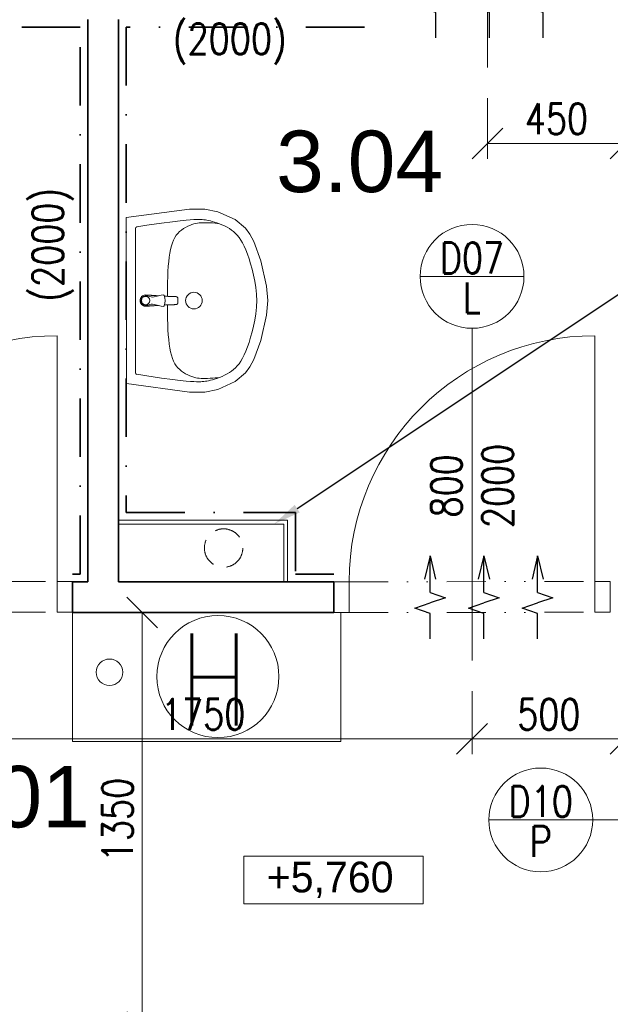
# Model space of a CAD drawing. Header units: millimetres. Extents: x -485339 to 350584, y -1189934 to 0.
# Tile 55 of 178: x -72477 to -70555, y -1114332 to -1111128. Entities that reach past the tile are written whole.
import ezdxf
from ezdxf import colors
from ezdxf.entities.mleader import LeaderData, LeaderLine
from ezdxf.enums import TextEntityAlignment as Align
from ezdxf.math import Vec2, Vec3

# ---------------------------------------------------------------- set-up
doc = ezdxf.new("R2010")
doc.units = ezdxf.units.MM
doc.header["$LTSCALE"] = 10
for name, pattern in [('DASHDOT', [25.4, 12.7, -6.35, 0, -6.35]), ('DASHED', [19.05, 12.7, -6.35]), ('DĚLICÍ2', [15.875, 6.35, -3.175, 0, -3.175, 0, -3.175])]:
    doc.linetypes.add(name, pattern=pattern)
doc.layers.get('Defpoints').update_dxf_attribs({"color": 201})
for name, color, linetype, lineweight in [('1VZT', 150, 'DASHED', 18), ('1VZT-POTRUBI', 4, 'Continuous', 30), ('N_dveře', 10, 'Continuous', 18), ('N_ker.dlažba', 10, 'DASHDOT', 35), ('N_popis', 10, 'Continuous', 18), ('N_popis_otvory', 10, 'Continuous', 18), ('N_zařiz_předměty', 10, 'Continuous', 18), ('N_čáry_obrys', 10, 'Continuous', 35), ('N_čáry_plné', 10, 'Continuous', 18), ('PBŘ', 152, 'Continuous', 18), ('St__otvory_dveře', 40, 'Continuous', 18), ('St_kóty', 132, 'Continuous', 18), ('St_plocha_místnosti', 250, 'Continuous', 18), ('St_čáry_obrys', 5, 'Continuous', 35)]:
    doc.layers.add(name, color=color, linetype=linetype, lineweight=lineweight)
doc.layers.add('1VZT-vytápění', color=150, linetype='Continuous')
doc.styles.add('1_50', font='txt', dxfattribs={"height": 100})
doc.styles.add('Andy', font='arial.ttf')
doc.styles.add('ROMANS', font='romans.shx', dxfattribs={"width": 0.8})
doc.styles.get("Standard").update_dxf_attribs({"font": 'simplex.shx', "width": 0.8})
doc.dimstyles.new('stavebníM50 vnitřní', dxfattribs={"dimtxt": 100, "dimasz": 100, "dimexe": 50, "dimexo": 100, "dimgap": 30, "dimtad": 1, "dimdec": 0, "dimtxsty": 'Standard', "dimblk": 'OBLIQUE', "dimcen": 2.5, "dimclrd": 256, "dimclre": 256, "dimclrt": 256, "dimadec": 0, "dimazin": 0, "dimtfac": 1, "dimtdec": 0, "dimtmove": 2, "dimatfit": 2, "dimldrblk": 'OBLIQUE', "dimfxl": 250, "dimfxlon": 1, "dimlwd": -1, "dimlwe": -1, "dimarcsym": 0})

# ---------------------------------------------------------------- blocks, each defined once
blk = doc.blocks.new('G$CC1796412')
at = {"layer": 'St__otvory_dveře', "color": 0, "ltscale": 2}
blk.add_lwpolyline([(850, 0.8), (850, 800.8)], dxfattribs=at)
at = {"layer": 'St__otvory_dveře', "ltscale": 2}
for points in [[(50, 0), (0, 0), (0, -100), (50, -100)], [(900, 0.8), (850, 0.8), (850, -99.2), (900, -99.2)]]:
    blk.add_lwpolyline(points, close=True, dxfattribs=at)
at = {"layer": 'St__otvory_dveře', "linetype": 'DĚLICÍ2', "ltscale": 2}
for points in [[(50, 0), (850, 0.8)], [(50, -100), (850, -99.2)]]:
    blk.add_lwpolyline(points, dxfattribs=at)
at = {"layer": 'St__otvory_dveře', "color": 0, "ltscale": 2}
blk.add_arc((850, 0.8), 800, 90, 180, dxfattribs=at)
blk = doc.blocks.new('19252405')
at = {"color": 0}
for p, q in [((-297.4, 289), (-354.4, 263.7)), ((-256, 297.9), (-297.4, 289)), ((-205.9, 297.8), (-256, 297.9)), ((-0.1, 270), (-205.9, 297.8)), ((-354.4, 263.7), (-387.8, 235.1)), ((-279.9, 257.7), (-287, 255.6)), ((-273.6, 259.4), (-279.9, 257.7)), ((-267.9, 260.7), (-273.6, 259.4)), ((-262.5, 261.7), (-267.9, 260.7)), ((-257.4, 262.5), (-262.5, 261.7)), ((-252.3, 263.1), (-257.4, 262.5)), ((-247.3, 263.5), (-252.3, 263.1)), ((-242, 263.9), (-247.3, 263.5)), ((-236, 264), (-242, 263.9)), ((-228.7, 263.9), (-236, 264)), ((-219.5, 263.5), (-228.7, 263.9)), ((-208.3, 262.9), (-219.5, 263.5)), ((-194.3, 261.8), (-208.3, 262.9)), ((-175.7, 260), (-194.3, 261.8)), ((-149.9, 256.8), (-175.7, 260)), ((-114.5, 252), (-149.9, 256.8)), ((-0.1, 270), (0.1, -270)), ((-387.8, 235.1), (-402, 215.6)), ((-342.8, 229.3), (-349.3, 224.2)), ((-335.7, 234), (-342.8, 229.3)), ((-328.1, 238.5), (-335.7, 234)), ((-319.9, 242.7), (-328.1, 238.5)), ((-311.4, 246.6), (-319.9, 242.7)), ((-303, 250), (-311.4, 246.6)), ((-294.7, 253.1), (-303, 250)), ((-296.5, 251), (-303, 250)), ((-289.1, 251.8), (-296.5, 251)), ((-287, 255.6), (-294.7, 253.1)), ((-281, 252.4), (-289.1, 251.8)), ((-272.6, 252.9), (-281, 252.4)), ((-264.3, 253.2), (-272.6, 252.9)), ((-256.6, 253.4), (-264.3, 253.2)), ((-249.5, 253.4), (-256.6, 253.4)), ((-243.2, 253.2), (-249.5, 253.4)), ((-237.2, 252.7), (-243.2, 253.2)), ((-231.5, 252), (-237.2, 252.7)), ((-225.7, 250.8), (-231.5, 252)), ((-219.7, 249.3), (-225.7, 250.8)), ((-213.4, 247.2), (-219.7, 249.3)), ((-206.7, 244.7), (-213.4, 247.2)), ((-199.8, 241.7), (-206.7, 244.7)), ((-192.9, 238.2), (-199.8, 241.7)), ((-186.2, 234.2), (-192.9, 238.2)), ((-179.7, 229.6), (-186.2, 234.2)), ((-173.6, 224.5), (-179.7, 229.6)), ((-168, 218.8), (-173.6, 224.5)), ((-67.2, 245), (-114.5, 252)), ((-34.3, 239.9), (-67.2, 245)), ((-30.1, 235), (-29.9, -235)), ((-402, 215.6), (-415, 191.7)), ((-372.4, 197), (-377.9, 187.5)), ((-366.9, 205.2), (-372.4, 197)), ((-361.2, 212.3), (-366.9, 205.2)), ((-355.4, 218.6), (-361.2, 212.3)), ((-349.3, 224.2), (-355.4, 218.6)), ((-162.7, 212.4), (-168, 218.8)), ((-158, 205.2), (-162.7, 212.4)), ((-153.7, 197.1), (-158, 205.2)), ((-149.9, 188), (-153.7, 197.1)), ((-415, 191.7), (-438, 129.3)), ((-388.8, 164.5), (-394.1, 150.9)), ((-383.4, 176.7), (-388.8, 164.5)), ((-377.9, 187.5), (-383.4, 176.7)), ((-146.7, 177.9), (-149.9, 188)), ((-143.9, 166.8), (-146.7, 177.9)), ((-141.5, 154.5), (-143.9, 166.8)), ((-438, 129.3), (-456.2, 47.3)), ((-399.3, 135.8), (-404.5, 119.4)), ((-394.1, 150.9), (-399.3, 135.8)), ((-139.5, 141.3), (-141.5, 154.5)), ((-137.9, 127), (-139.5, 141.3)), ((-409.5, 101.6), (-414.2, 82.9)), ((-404.5, 119.4), (-409.5, 101.6)), ((-136.6, 111.6), (-137.9, 127)), ((-135.5, 95.2), (-136.6, 111.6)), ((-414.2, 82.9), (-418.2, 63.2)), ((-134.7, 77.8), (-135.5, 95.2)), ((-134.1, 59.5), (-134.7, 77.8)), ((-456.2, 47.3), (-460, -0.1)), ((-421.5, 42.6), (-423.8, 21.2)), ((-418.2, 63.2), (-421.5, 42.6)), ((-133.8, 40.3), (-134.1, 59.5)), ((-133.5, 20.5), (-133.8, 40.3)), ((-423.8, 21.2), (-425.1, -1.9)), ((-423.8, -21.5), (-425.1, 1.7)), ((-167.6, 4.8), (-167.7, 2.2)), ((-167.7, 2.2), (-167.7, 0)), ((-167.5, 6.7), (-167.6, 4.8)), ((-167.4, 8), (-167.5, 6.7)), ((-167.2, 9), (-167.4, 8)), ((-167, 9.6), (-167.2, 9)), ((-166.7, 10.2), (-167, 9.6)), ((-166.5, 10.7), (-166.7, 10.2)), ((-166.2, 11.1), (-166.5, 10.7)), ((-165.8, 11.4), (-166.2, 11.1)), ((-165.5, 11.7), (-165.8, 11.4)), ((-165.1, 11.9), (-165.5, 11.7)), ((-164.7, 12.1), (-165.1, 11.9)), ((-164.2, 12.3), (-164.7, 12.1)), ((-163.7, 12.5), (-164.2, 12.3)), ((-163.2, 12.6), (-163.7, 12.5)), ((-162.5, 12.7), (-163.2, 12.6)), ((-161.8, 12.9), (-162.5, 12.7)), ((-160.9, 13), (-161.8, 12.9)), ((-159.9, 13), (-160.9, 13)), ((-158.7, 13.1), (-159.9, 13)), ((-157.3, 13.2), (-158.7, 13.1)), ((-155.5, 13.3), (-157.3, 13.2)), ((-153.4, 13.3), (-155.5, 13.3)), ((-150.9, 13.4), (-153.4, 13.3)), ((-148.1, 13.5), (-150.9, 13.4)), ((-145, 13.6), (-148.1, 13.5)), ((-141.7, 13.6), (-145, 13.6)), ((-138.2, 13.8), (-141.7, 13.6)), ((-134.6, 13.9), (-138.2, 13.8)), ((-131.1, 14), (-134.6, 13.9)), ((-133.5, 13.9), (-133.5, 20.5)), ((-127.5, 14.2), (-131.1, 14)), ((-124.2, 14.4), (-127.5, 14.2)), ((-125.2, 8.9), (-125.9, 0)), ((-124.7, 12.6), (-125.2, 8.9)), ((-123.5, 16.6), (-124.7, 12.6)), ((-122.5, 18), (-123.5, 16.6)), ((-120.2, 19), (-122.5, 18)), ((-113.5, 18.2), (-120.2, 19)), ((-100.4, 14.6), (-113.5, 18.2)), ((-101.7, 15.8), (-104.1, 15.6)), ((-99.2, 15.9), (-101.7, 15.8)), ((-90.4, 12.4), (-100.4, 14.6)), ((-96.8, 16.1), (-99.2, 15.9)), ((-94.8, 16.2), (-96.8, 16.1)), ((-92.9, 16.4), (-94.8, 16.2)), ((-91.1, 16.5), (-92.9, 16.4)), ((-89.5, 16.6), (-91.1, 16.5)), ((-85, 11.7), (-90.4, 12.4)), ((-88, 16.7), (-89.5, 16.6)), ((-86.5, 16.8), (-88, 16.7)), ((-85, 16.9), (-86.5, 16.8)), ((-83.5, 17), (-85, 16.9)), ((-80.9, 12), (-85, 11.7)), ((-82, 17.1), (-83.5, 17)), ((-80.6, 17.2), (-82, 17.1)), ((-76.4, 13), (-80.9, 12)), ((-79.2, 17.3), (-80.6, 17.2)), ((-78, 17.4), (-79.2, 17.3)), ((-76.8, 17.5), (-78, 17.4)), ((-75.7, 17.5), (-76.8, 17.5)), ((-70.6, 14.3), (-76.4, 13)), ((-74.6, 17.6), (-75.7, 17.5)), ((-73.6, 17.7), (-74.6, 17.6)), ((-72.5, 17.8), (-73.6, 17.7)), ((-71.4, 17.8), (-72.5, 17.8)), ((-70.3, 17.9), (-71.4, 17.8)), ((-63.6, 15), (-70.6, 14.3)), ((-69, 17.9), (-70.3, 17.9)), ((-67.6, 18), (-69, 17.9)), ((-65.9, 18.1), (-67.6, 18)), ((-64, 18.1), (-65.9, 18.1)), ((-61.7, 18.2), (-64, 18.1)), ((-55.3, 16.9), (-55.3, 16.9)), ((-49.8, 12.9), (-49.8, 12.9)), ((-46.2, 7), (-46.2, 7)), ((-456.2, -47.5), (-460, -0.1)), ((-421.5, -42.8), (-423.8, -21.5)), ((-167.7, -2.3), (-167.7, 0)), ((-167.6, -4.9), (-167.7, -2.3)), ((-167.5, -6.8), (-167.6, -4.9)), ((-167.4, -8.1), (-167.5, -6.8)), ((-167.2, -9), (-167.4, -8.1)), ((-167, -9.7), (-167.2, -9)), ((-166.7, -10.3), (-167, -9.7)), ((-166.4, -10.8), (-166.7, -10.3)), ((-166.1, -11.2), (-166.4, -10.8)), ((-165.8, -11.5), (-166.1, -11.2)), ((-165.5, -11.8), (-165.8, -11.5)), ((-165.1, -12), (-165.5, -11.8)), ((-164.7, -12.2), (-165.1, -12)), ((-164.2, -12.4), (-164.7, -12.2)), ((-163.7, -12.6), (-164.2, -12.4)), ((-163.2, -12.7), (-163.7, -12.6)), ((-162.5, -12.8), (-163.2, -12.7)), ((-161.8, -12.9), (-162.5, -12.8)), ((-160.9, -13), (-161.8, -12.9)), ((-159.9, -13.1), (-160.9, -13)), ((-158.7, -13.2), (-159.9, -13.1)), ((-157.3, -13.3), (-158.7, -13.2)), ((-155.5, -13.3), (-157.3, -13.3)), ((-153.4, -13.4), (-155.5, -13.3)), ((-150.9, -13.5), (-153.4, -13.4)), ((-148.1, -13.5), (-150.9, -13.5)), ((-145, -13.6), (-148.1, -13.5)), ((-141.6, -13.7), (-145, -13.6)), ((-138.2, -13.8), (-141.6, -13.7)), ((-134.6, -13.9), (-138.2, -13.8)), ((-131, -14.1), (-134.6, -13.9)), ((-133.5, -20.5), (-133.7, -40.4)), ((-133.5, -14), (-133.5, -20.5)), ((-127.5, -14.3), (-131, -14.1)), ((-124.2, -14.4), (-127.5, -14.3)), ((-125.2, -8.9), (-125.9, 0)), ((-124.7, -12.6), (-125.2, -8.9)), ((-123.4, -16.6), (-124.7, -12.6)), ((-122.5, -18.1), (-123.4, -16.6)), ((-120.2, -19.1), (-122.5, -18.1)), ((-113.5, -18.2), (-120.2, -19.1)), ((-100.4, -14.7), (-113.5, -18.2)), ((-101.7, -15.8), (-104.1, -15.6)), ((-99.2, -16), (-101.7, -15.8)), ((-90.4, -12.4), (-100.4, -14.7)), ((-96.8, -16.1), (-99.2, -16)), ((-94.7, -16.3), (-96.8, -16.1)), ((-92.9, -16.4), (-94.7, -16.3)), ((-91.1, -16.5), (-92.9, -16.4)), ((-89.5, -16.6), (-91.1, -16.5)), ((-85, -11.7), (-90.4, -12.4)), ((-88, -16.7), (-89.5, -16.6)), ((-86.5, -16.8), (-88, -16.7)), ((-85, -16.9), (-86.5, -16.8)), ((-80.8, -12.1), (-85, -11.7)), ((-83.5, -17), (-85, -16.9)), ((-82, -17.1), (-83.5, -17)), ((-80.6, -17.2), (-82, -17.1)), ((-76.4, -13), (-80.8, -12.1)), ((-79.2, -17.3), (-80.6, -17.2)), ((-78, -17.4), (-79.2, -17.3)), ((-76.8, -17.5), (-78, -17.4)), ((-75.7, -17.6), (-76.8, -17.5)), ((-70.6, -14.3), (-76.4, -13)), ((-74.6, -17.7), (-75.7, -17.6)), ((-73.5, -17.7), (-74.6, -17.7)), ((-72.5, -17.8), (-73.5, -17.7)), ((-71.4, -17.9), (-72.5, -17.8)), ((-70.3, -17.9), (-71.4, -17.9)), ((-63.6, -15), (-70.6, -14.3)), ((-69, -18), (-70.3, -17.9)), ((-67.6, -18), (-69, -18)), ((-65.9, -18.1), (-67.6, -18)), ((-63.9, -18.2), (-65.9, -18.1)), ((-61.6, -18.2), (-63.9, -18.2)), ((-55.3, -16.9), (-55.3, -16.9)), ((-49.8, -12.9), (-49.8, -12.9)), ((-46.2, -7.1), (-46.2, -7.1)), ((-44.9, 0), (-44.9, 0)), ((-438, -129.6), (-456.2, -47.5)), ((-418.2, -63.4), (-421.5, -42.8)), ((-414.1, -83.1), (-418.2, -63.4)), ((-134.1, -59.5), (-134.7, -77.8)), ((-133.7, -40.4), (-134.1, -59.5)), ((-409.5, -101.8), (-414.1, -83.1)), ((-135.5, -95.2), (-136.5, -111.6)), ((-134.7, -77.8), (-135.5, -95.2)), ((-404.4, -119.5), (-409.5, -101.8)), ((-399.3, -136), (-404.4, -119.5)), ((-137.8, -127), (-139.4, -141.4)), ((-136.5, -111.6), (-137.8, -127)), ((-414.9, -191.9), (-438, -129.6)), ((-394, -151.1), (-399.3, -136)), ((-388.7, -164.7), (-394, -151.1)), ((-141.4, -154.6), (-143.8, -166.8)), ((-139.4, -141.4), (-141.4, -154.6)), ((-401.9, -215.8), (-414.9, -191.9)), ((-383.3, -176.9), (-388.7, -164.7)), ((-377.8, -187.7), (-383.3, -176.9)), ((-372.3, -197.1), (-377.8, -187.7)), ((-149.9, -188.1), (-153.6, -197.1)), ((-146.6, -178), (-149.9, -188.1)), ((-143.8, -166.8), (-146.6, -178)), ((-387.7, -235.3), (-401.9, -215.8)), ((-366.8, -205.3), (-372.3, -197.1)), ((-361.1, -212.5), (-366.8, -205.3)), ((-355.3, -218.8), (-361.1, -212.5)), ((-349.1, -224.4), (-355.3, -218.8)), ((-167.9, -218.9), (-173.5, -224.6)), ((-162.6, -212.5), (-167.9, -218.9)), ((-157.9, -205.2), (-162.6, -212.5)), ((-153.6, -197.1), (-157.9, -205.2)), ((-354.3, -263.9), (-387.7, -235.3)), ((-342.6, -229.5), (-349.1, -224.4)), ((-335.6, -234.2), (-342.6, -229.5)), ((-328, -238.7), (-335.6, -234.2)), ((-319.8, -242.9), (-328, -238.7)), ((-311.3, -246.7), (-319.8, -242.9)), ((-302.9, -250.2), (-311.3, -246.7)), ((-296.4, -251.1), (-302.9, -250.2)), ((-294.6, -253.2), (-302.9, -250.2)), ((-289, -251.9), (-296.4, -251.1)), ((-286.8, -255.8), (-294.6, -253.2)), ((-280.8, -252.6), (-289, -251.9)), ((-279.8, -257.9), (-286.8, -255.8)), ((-272.5, -253), (-280.8, -252.6)), ((-264.2, -253.4), (-272.5, -253)), ((-256.4, -253.5), (-264.2, -253.4)), ((-249.4, -253.5), (-256.4, -253.5)), ((-243, -253.3), (-249.4, -253.5)), ((-237.1, -252.9), (-243, -253.3)), ((-231.4, -252.1), (-237.1, -252.9)), ((-225.6, -250.9), (-231.4, -252.1)), ((-219.6, -249.4), (-225.6, -250.9)), ((-213.2, -247.3), (-219.6, -249.4)), ((-206.6, -244.8), (-213.2, -247.3)), ((-199.7, -241.8), (-206.6, -244.8)), ((-192.8, -238.3), (-199.7, -241.8)), ((-186.1, -234.3), (-192.8, -238.3)), ((-179.6, -229.7), (-186.1, -234.3)), ((-173.5, -224.6), (-179.6, -229.7)), ((-114.4, -252.1), (-149.8, -256.9)), ((-67, -245.1), (-114.4, -252.1)), ((-34.2, -239.9), (-67, -245.1)), ((-297.3, -289.2), (-354.3, -263.9)), ((-273.5, -259.5), (-279.8, -257.9)), ((-267.7, -260.8), (-273.5, -259.5)), ((-262.4, -261.8), (-267.7, -260.8)), ((-257.3, -262.6), (-262.4, -261.8)), ((-252.2, -263.2), (-257.3, -262.6)), ((-247.1, -263.7), (-252.2, -263.2)), ((-241.9, -264), (-247.1, -263.7)), ((-235.9, -264.1), (-241.9, -264)), ((-228.5, -264), (-235.9, -264.1)), ((-219.4, -263.7), (-228.5, -264)), ((-208.1, -263), (-219.4, -263.7)), ((-194.2, -261.9), (-208.1, -263)), ((0.1, -270), (-205.7, -297.9)), ((-175.6, -260), (-194.2, -261.9)), ((-149.8, -256.9), (-175.6, -260)), ((-255.9, -298), (-297.3, -289.2)), ((-205.7, -297.9), (-255.9, -298))]:
    blk.add_line(p, q, dxfattribs=at)
for centre, major_axis, start_param, end_param in [((-35.1, 235), (3.54, 3.54), 5.498034, 6.914051), ((-220, -0.1), (19.1, 19.1), 0.785398, 7.068583), ((-62.9, 0), (-9.75, 9.75), -0.785398, 5.497787), ((-62.9, 0), (10.6, 10.6), 3.881371, 7.115283), ((-61.7, 2.9), (-10.9, 10.9), -1.209553, -0.785152), ((-62.3, 1.5), (11.9, 11.9), 6.239989, 6.644428), ((-63.3, 0.6), (-12.9, 12.9), 4.290124, 4.669192), ((-64.8, 0), (-14, 14), 3.927237, 4.290124), ((-61.7, -2.9), (-10.9, 10.9), 2.356441, 2.780842), ((-62.3, -1.5), (11.9, 11.9), 4.351639, 4.756078), ((-63.3, -0.6), (-12.9, 12.9), 3.185282, 3.564351), ((-64.8, 0), (-14, 14), 3.564351, 3.927237), ((-34.9, -235), (-3.54, 3.54), 2.51122, 3.927237)]:
    blk.add_ellipse(centre, major_axis=major_axis, ratio=1, start_param=start_param, end_param=end_param, dxfattribs=at)
blk = doc.blocks.new('_OBLIQUE')
at = {"color": 0, "linetype": 'ByBlock'}
blk.add_line((-0.5, -0.5), (0.5, 0.5), dxfattribs=at)
blk = doc.blocks.new('*D6405')
at = {"layer": 'Defpoints', "color": 0}
for p in [(-70504.9, -1111127.2), (-70954.9, -1111283.7), (-70504.9, -1111530.5)]:
    blk.add_point(p, dxfattribs=at)
at = {"layer": 'St_kóty'}
for p, q in [((-70504.9, -1111280.5), (-70504.9, -1111580.5)), ((-70954.9, -1111383.7), (-70954.9, -1111580.5)), ((-70954.9, -1111530.5), (-70504.9, -1111530.5))]:
    blk.add_line(p, q, dxfattribs=at)
at = {"layer": 'St_kóty', "linetype": 'ByBlock', "xscale": 100, "yscale": 100, "zscale": 100, "rotation": 180}
blk.add_blockref('_OBLIQUE', (-70954.9, -1111530.5), dxfattribs=at)
at = {"layer": 'St_kóty', "linetype": 'ByBlock', "xscale": 100, "yscale": 100, "zscale": 100}
blk.add_blockref('_OBLIQUE', (-70504.9, -1111530.5), dxfattribs=at)
at = {"layer": 'St_kóty', "insert": (-70729.9, -1111450.5), "char_height": 100, "attachment_point": 5}
blk.add_mtext('450', dxfattribs=at)
blk = doc.blocks.new('*D6409')
at = {"layer": 'Defpoints', "color": 0}
for p in [(-72754.9, -1113213.7), (-71004.9, -1113213.7), (-71004.9, -1113468.6)]:
    blk.add_point(p, dxfattribs=at)
at = {"layer": 'St_kóty'}
for p, q in [((-72754.9, -1113313.7), (-72754.9, -1113518.6)), ((-71004.9, -1113313.7), (-71004.9, -1113518.6)), ((-72754.9, -1113468.6), (-71004.9, -1113468.6))]:
    blk.add_line(p, q, dxfattribs=at)
at = {"layer": 'St_kóty', "linetype": 'ByBlock', "xscale": 100, "yscale": 100, "zscale": 100, "rotation": 180}
blk.add_blockref('_OBLIQUE', (-72754.9, -1113468.6), dxfattribs=at)
at = {"layer": 'St_kóty', "linetype": 'ByBlock', "xscale": 100, "yscale": 100, "zscale": 100}
blk.add_blockref('_OBLIQUE', (-71004.9, -1113468.6), dxfattribs=at)
at = {"layer": 'St_kóty', "insert": (-71879.9, -1113388.6), "char_height": 100, "attachment_point": 5}
blk.add_mtext('1750', dxfattribs=at)
blk = doc.blocks.new('*D6410')
at = {"layer": 'Defpoints', "color": 0}
for p in [(-71004.9, -1113213.7), (-70504.9, -1113213.7), (-70504.9, -1113468.6)]:
    blk.add_point(p, dxfattribs=at)
at = {"layer": 'St_kóty'}
for p, q in [((-71004.9, -1113313.7), (-71004.9, -1113518.6)), ((-70504.9, -1113313.7), (-70504.9, -1113518.6)), ((-71004.9, -1113468.6), (-70504.9, -1113468.6))]:
    blk.add_line(p, q, dxfattribs=at)
at = {"layer": 'St_kóty', "linetype": 'ByBlock', "xscale": 100, "yscale": 100, "zscale": 100, "rotation": 180}
blk.add_blockref('_OBLIQUE', (-71004.9, -1113468.6), dxfattribs=at)
at = {"layer": 'St_kóty', "linetype": 'ByBlock', "xscale": 100, "yscale": 100, "zscale": 100}
blk.add_blockref('_OBLIQUE', (-70504.9, -1113468.6), dxfattribs=at)
at = {"layer": 'St_kóty', "insert": (-70754.9, -1113388.6), "char_height": 100, "attachment_point": 5}
blk.add_mtext('500', dxfattribs=at)
blk = doc.blocks.new('*D6424')
at = {"layer": 'Defpoints', "color": 0}
for p in [(-72078.4, -1113057.2), (-71879.9, -1113057.2), (-71854.9, -1114407.2)]:
    blk.add_point(p, dxfattribs=at)
at = {"layer": 'St_kóty'}
for p, q in [((-71979.9, -1113057.2), (-72128.4, -1113057.2)), ((-72078.4, -1114407.2), (-72078.4, -1113057.2)), ((-71954.9, -1114407.2), (-72128.4, -1114407.2))]:
    blk.add_line(p, q, dxfattribs=at)
at = {"layer": 'St_kóty', "linetype": 'ByBlock', "xscale": 100, "yscale": 100, "zscale": 100}
for p, rotation in [((-72078.4, -1113057.2), 90), ((-72078.4, -1114407.2), 270)]:
    blk.add_blockref('_OBLIQUE', p, dxfattribs=dict(at, rotation=rotation))
at = {"layer": 'St_kóty', "insert": (-72158.4, -1113732.2), "char_height": 100, "attachment_point": 5, "rotation": 90}
blk.add_mtext('1350', dxfattribs=at)
blk = doc.blocks.new('fegevdfvdfv')
at = {"layer": '1VZT-vytápění'}
for p, q in [((-286977.9, 271465.6), (-286995.9, 271389.6)), ((-286977.9, 271465.6), (-286959.9, 271389.6)), ((-286977.9, 271346.2), (-286977.9, 271465.6)), ((-286803, 271465.6), (-286821, 271389.6)), ((-286803, 271465.6), (-286785, 271389.6)), ((-286803, 271346.2), (-286803, 271465.6)), ((-286628.1, 271465.6), (-286646.1, 271389.6)), ((-286628.1, 271465.6), (-286610, 271389.6)), ((-286628.1, 271346.2), (-286628.1, 271465.6)), ((-286977.9, 271346.2), (-286928.2, 271329.2)), ((-286928.2, 271329.2), (-286977.9, 271312.2)), ((-286803, 271346.2), (-286753.3, 271329.2)), ((-286753.3, 271329.2), (-286803, 271312.2)), ((-286628.1, 271346.2), (-286578.4, 271329.2)), ((-286578.4, 271329.2), (-286628.1, 271312.2)), ((-287027.6, 271295.1), (-286977.9, 271312.2)), ((-286852.7, 271295.1), (-286803, 271312.2)), ((-286677.7, 271295.1), (-286628.1, 271312.2)), ((-286977.9, 271278.1), (-287027.6, 271295.1)), ((-286977.9, 271195.6), (-286977.9, 271278.1)), ((-286803, 271278.1), (-286852.7, 271295.1)), ((-286803, 271195.6), (-286803, 271278.1)), ((-286628.1, 271278.1), (-286677.7, 271295.1)), ((-286628.1, 271195.6), (-286628.1, 271278.1))]:
    blk.add_line(p, q, dxfattribs=at)

msp = doc.modelspace()

# ---------------------------------------------------------------- linework, layer by layer
at = {"layer": '1VZT', "ltscale": 0.7}
msp.add_circle((-71813.3, -1112847.4), 62.5, dxfattribs=at)
at = {"layer": 'N_ker.dlažba', "ltscale": 1.5}
for points in [[(-72304.9, -1112932.2), (-72279.9, -1112932.2), (-72279.9, -1111152.2), (-73329.9, -1111152.2), (-73329.9, -1112107.2)], [(-71354.9, -1111152.2), (-72129.9, -1111152.2), (-72129.9, -1112732.2)], [(-72129.9, -1112732.2), (-71579.9, -1112732.2), (-71579.9, -1112932.2)], [(-71579.9, -1112932.2), (-71454.9, -1112932.2)]]:
    msp.add_lwpolyline(points, dxfattribs=at)
at = {"layer": 'N_popis_otvory'}
for points in [[(-70954.9, -1111283.7), (-70954.9, -1110202.4)], [(-71004.9, -1113213.7), (-71004.9, -1112132.4)], [(-70612.2, -1113732.2), (-69530.9, -1113732.2)]]:
    msp.add_lwpolyline(points, dxfattribs=at)
for centre in [(-71004.9, -1111963.4), (-70781.2, -1113732.2)]:
    msp.add_circle(centre, 169, dxfattribs=at)
at = {"layer": 'N_čáry_obrys', "lineweight": 18}
for points in [[(-72154.9, -1112757.2), (-71604.9, -1112757.2), (-71604.9, -1112957.2)], [(-72154.9, -1112769.2), (-71616.9, -1112769.2), (-71616.9, -1112957.2)]]:
    msp.add_lwpolyline(points, dxfattribs=at)
at = {"layer": 'N_čáry_plné'}
for points in [[(-71173.9, -1111963.4), (-70835.9, -1111963.4)], [(-70950.2, -1113732.2), (-70612.2, -1113732.2)]]:
    msp.add_lwpolyline(points, dxfattribs=at)
at = {"layer": 'PBŘ', "ltscale": 40}
msp.add_lwpolyline([(-72304.9, -1113057.2), (-71431.9, -1113057.2), (-71431.9, -1113476.8), (-72304.9, -1113476.8)], close=True, dxfattribs=at)
msp.add_circle((-71831.8, -1113265.7), 198.6, dxfattribs=at)
at = {"layer": 'PBŘ', "extrusion": (0, 0, -1)}
msp.add_circle((72184.5, -1113251.8), 43.2, dxfattribs=at)
at = {"layer": 'St_kóty'}
msp.add_lwpolyline([(-71747.4, -1113849.6), (-71164.2, -1113849.6), (-71164.2, -1114004.9), (-71747.4, -1114004.9)], close=True, dxfattribs=at)
at = {"layer": 'St_čáry_obrys', "ltscale": 2}
for points in [[(-72254.9, -1111127.2), (-72254.9, -1112957.2)], [(-72154.9, -1111127.2), (-72154.9, -1112957.2)], [(-72304.9, -1112957.2), (-72304.9, -1113057.2)], [(-72254.9, -1112957.2), (-72304.9, -1112957.2)], [(-71454.9, -1112957.2), (-72154.9, -1112957.2)], [(-71454.9, -1112957.2), (-71454.9, -1113057.2)], [(-71454.9, -1113057.2), (-72304.9, -1113057.2)]]:
    msp.add_lwpolyline(points, dxfattribs=at)

# ---------------------------------------------------------------- block references
at = {"layer": '1VZT-POTRUBI'}
for p in [(215854.7, -1382383.2), (215836.5, -1384338.3)]:
    msp.add_blockref('fegevdfvdfv', p, dxfattribs=at)
at = {"layer": 'N_dveře', "ltscale": 2}
for p in [(-73204.9, -1112957.2), (-71454.9, -1112957.2)]:
    msp.add_blockref('G$CC1796412', p, dxfattribs=at)
at = {"layer": 'N_zařiz_předměty', "rotation": 179.9999999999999}
msp.add_blockref('19252405', (-72129.9, -1112042.2), dxfattribs=at)

# ---------------------------------------------------------------- texts
at = {"layer": 'N_popis', "width": 0.8}
msp.add_text('(2000)', height=100, dxfattribs=at).set_placement((-71978.3, -1111240.5))
msp.add_text('(2000)', height=100, rotation=90, dxfattribs=at).set_placement((-72335.4, -1112045.7))
at = {"layer": 'N_popis_otvory', "width": 0.8}
for s, p in [('D07', (-71004.9, -1111903.5)), ('L', (-71004.9, -1112033.3)), ('D10', (-70781.2, -1113672.3)), ('P', (-70781.2, -1113802))]:
    msp.add_text(s, height=100, dxfattribs=at).set_placement(p, align=Align.MIDDLE_CENTER)
at = {"layer": 'N_popis_otvory', "insert": (-71004.9, -1112645.3), "char_height": 100, "width": 1342.526, "attachment_point": 5, "rotation": 90}
msp.add_mtext('800\\P2000', dxfattribs=at)
at = {"layer": 'PBŘ', "style": 'ROMANS', "width": 0.8}
msp.add_text('H', height=300, dxfattribs=at).set_placement((-71957.4, -1113425.1))
at = {"layer": 'St_kóty', "insert": (-71466.6, -1113927.2), "char_height": 100, "attachment_point": 5, "style": '1_50'}
msp.add_mtext_dynamic_manual_height_columns('+5,760', width=890.536, gutter_width=500, heights=[0], dxfattribs=at).dxf.set("width", 1040.536)
at = {"layer": 'St_plocha_místnosti', "ltscale": 2, "style": 'Andy'}
for s, p in [('3.04', (-71642.5, -1111689.1)), ('3.01', (-72792.1, -1113756.4))]:
    msp.add_text(s, height=200, dxfattribs=at).set_placement(p)

# ---------------------------------------------------------------- dimensions: what is measured, and where the dimension line sits
at = {"layer": 'St_kóty'}
for base, p1, p2, picture, middle in [((-70504.9, -1111530.5), (-70954.9, -1111283.7), (-70504.9, -1111127.2), '*D6405', (-70729.9, -1111450.5)), ((-71004.9, -1113468.6), (-72754.9, -1113213.7), (-71004.9, -1113213.7), '*D6409', (-71879.9, -1113388.6)), ((-70504.9, -1113468.6), (-71004.9, -1113213.7), (-70504.9, -1113213.7), '*D6410', (-70754.9, -1113388.6))]:
    dim = msp.add_linear_dim(base=base, p1=p1, p2=p2, dimstyle='stavebníM50 vnitřní', dxfattribs=at)
    dim.commit()
    dim.dimension.update_dxf_attribs({"geometry": picture, "text_midpoint": middle})
dim = msp.add_linear_dim(base=(-72078.4, -1113057.2), p1=(-71854.9, -1114407.2), p2=(-71879.9, -1113057.2), angle=90, dimstyle='stavebníM50 vnitřní', dxfattribs=at)
dim.commit()
dim.dimension.update_dxf_attribs({"geometry": '*D6424', "text_midpoint": (-72158.4, -1113732.2)})

# ---------------------------------------------------------------- leaders
at = {"layer": 'N_popis'}
ml = msp.add_multileader_mtext('Standard', dxfattribs=at)
ml.set_content('{\\W1;\\A1;\\H1.00002x;\\C256;SDK OPLÁŠTĚNÍ\\P}550x200mm')
ml.set_leader_properties()
ml.build(insert=Vec2(0, 0))
ml.multileader.update_dxf_attribs({"text_left_attachment_type": 6, "text_right_attachment_type": 6, "dogleg_length": 4, "arrow_head_size": 90})
ctx = ml.context
ctx.base_point, ctx.char_height, ctx.arrow_head_size, ctx.landing_gap_size, ctx.plane_origin = Vec3(-70096.4, -1111735.5), 90, 90, 1, Vec3(-69701.3, -1111267)
ctx.left_attachment, ctx.right_attachment = 6, 6
notes = []
notes.append((ctx, [(0, (1, 1, 0), (-70100.4, -1111735.5), (1, 0), 4, [(0, [(-71648.8, -1112769.2)], 0, [])])]))
ctx.mtext.insert, ctx.mtext.flow_direction = Vec3(-70095.4, -1111596.6), 5
for ctx, leaders in notes:
    for number, flags, end, landing, length, lines in leaders:
        leader = LeaderData()
        leader.index, (leader.has_last_leader_line, leader.has_dogleg_vector, leader.attachment_direction) = number, flags
        leader.last_leader_point, leader.dogleg_vector, leader.dogleg_length = Vec3(end), Vec3(landing), length
        for number, points, colour, breaks in lines:
            line = LeaderLine()
            line.index, line.vertices, line.color, line.breaks = number, Vec3.list(points), colors.encode_raw_color(colour), breaks
            leader.lines.append(line)
        ctx.leaders.append(leader)

doc.saveas('drawing.dxf')
